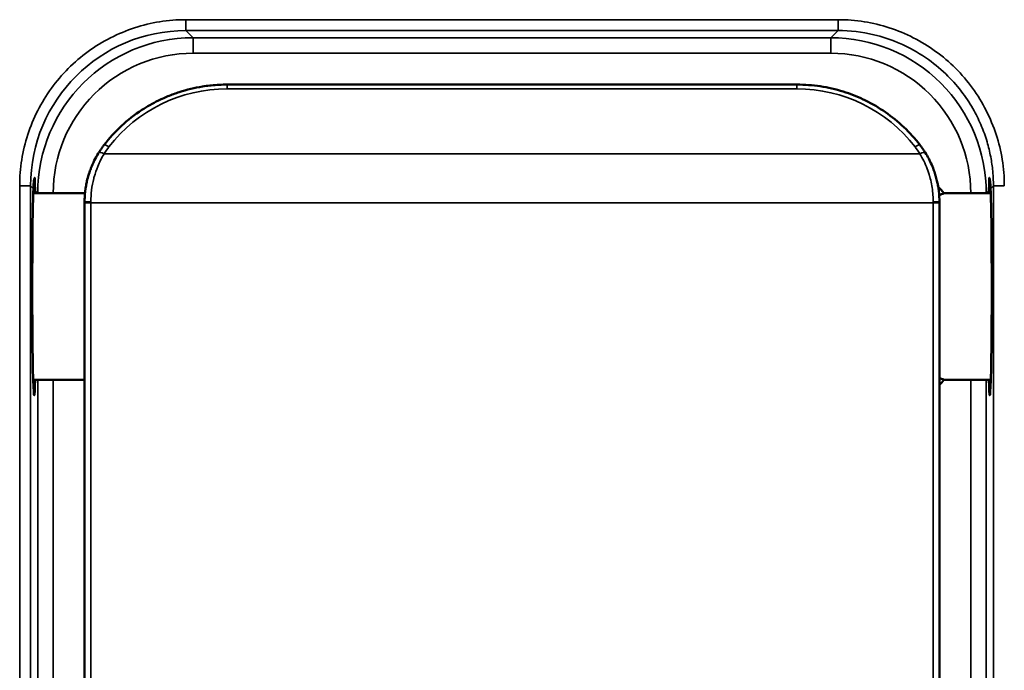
# Model space of a CAD drawing. Header units: millimetres. Extents: x 50 to 3176, y 50 to 2109.
# Tile 110 of 256: x 487 to 518, y 1123 to 1144. Entities that reach past the tile are written whole.
import ezdxf

# ---------------------------------------------------------------- set-up
doc = ezdxf.new("R2010")
doc.units = ezdxf.units.MM
doc.header["$LTSCALE"] = 10
doc.layers.add('Visible (ISO)', color=7, linetype='Continuous', lineweight=50)
doc.layers.add('Visible Narrow (ISO)', color=7, linetype='Continuous', lineweight=35)

msp = doc.modelspace()

# ---------------------------------------------------------------- linework, layer by layer
at = {"layer": 'Visible (ISO)'}
for p, q in [((513.3896, 1144.3406), (513.3896, 1144.3401)), ((513.4896, 1144.3301), (513.4896, 1144.3307)), ((493.2722, 1142.2718), (511.607, 1142.2718)), ((488.7024, 1138.7718), (487.036, 1138.7718)), ((488.6896, 1138.4947), (488.6896, 1138.4604)), ((488.6896, 1116.7718), (488.6896, 1138.4604)), ((516.1896, 1138.4604), (516.1896, 1138.4947)), ((516.1896, 1138.4604), (516.1896, 1116.7718)), ((517.8433, 1138.7718), (516.3346, 1138.7718)), ((488.6896, 1132.7718), (487.036, 1132.7718)), ((517.8433, 1132.7718), (516.3346, 1132.7718))]:
    msp.add_line(p, q, dxfattribs=at)
for centre, start, end in [((515.3651, 1138.0818), 35.43872, 48.67845), ((515.3651, 1133.4618), 313.85811, 324.56128)]:
    msp.add_arc(centre, 1.19, start, end, dxfattribs=at)
for centre, major_axis, ratio, start_param, end_param in [((491.8498, 1138.5441), (3.1489, 0.0001), 0.9548552, 2.5792091, 2.6037832), ((491.8498, 1138.5441), (3.1489, 0.0001), 0.9548552, 2.5060011, 2.5153882), ((513.029, 1138.5438), (3.1495, -0.0003), 0.9548512, 0.6142304, 0.6356471), ((513.029, 1138.5438), (3.1495, -0.0003), 0.9548512, 0.5378862, 0.5511047), ((487.0674, 1135.7718), (0, 3.5), 0.0174551, 0.4514435, 3.6826922), ((487.0674, 1135.7718), (0, 3.5), 0.0174551, 5.7420858, 5.7968428), ((517.8118, 1135.7718), (0, 3.5), 0.0174551, 2.6004931, 5.8317421), ((517.8118, 1135.7718), (0, 3.5), 0.0174551, 0.4863422, 0.5410995)]:
    msp.add_ellipse(centre, major_axis=major_axis, ratio=ratio, start_param=start_param, end_param=end_param, dxfattribs=at)
for points, knots in [([(492.4838, 1142.2092), (492.5591, 1142.2213), (492.6366, 1142.2319), (492.716, 1142.2408), (492.7325, 1142.2426), (492.7492, 1142.2444), (492.7659, 1142.2461), (492.9281, 1142.2626), (493.0979, 1142.2718), (493.2722, 1142.2718)], [0.83629257, 0.83629257, 0.83629257, 0.83629257, 0.88693799, 0.88693799, 0.88693799, 0.89749261, 0.89749261, 0.89749261, 1, 1, 1, 1]), ([(491.0634, 1141.7575), (491.0789, 1141.7651), (491.0944, 1141.7726), (491.11, 1141.7801), (491.1364, 1141.7928), (491.163, 1141.8052), (491.1897, 1141.8175), (491.3086, 1141.8719), (491.4303, 1141.922), (491.5528, 1141.9669), (491.6135, 1141.9891), (491.6744, 1142.01), (491.7352, 1142.0297)], [0.48795117, 0.48795117, 0.48795117, 0.48795117, 0.5, 0.5, 0.5, 0.52045182, 0.52045182, 0.52045182, 0.6114843, 0.6114843, 0.6114843, 0.65657017, 0.65657017, 0.65657017, 0.65657017]), ([(513.0966, 1142.0447), (513.3156, 1141.9764), (513.5325, 1141.8918), (513.7387, 1141.7946), (513.7623, 1141.7835), (513.7856, 1141.7723), (513.8088, 1141.7609)], [0.33340324, 0.33340324, 0.33340324, 0.33340324, 0.48292324, 0.48292324, 0.48292324, 0.49996352, 0.49996352, 0.49996352, 0.49996352]), ([(489.3157, 1140.329), (489.6505, 1140.7623), (490.0659, 1141.1485), (490.7016, 1141.5652), (490.8797, 1141.667), (491.0634, 1141.7575)], [0, 0, 0, 0, 0.16944511, 0.16944511, 0.23151053, 0.23151053, 0.23151053, 0.23151053]), ([(514.455, 1141.3814), (514.4551, 1141.3814), (514.4552, 1141.3813), (514.4553, 1141.3812), (514.6613, 1141.2384), (514.8598, 1141.0777), (515.0456, 1140.9017), (515.0458, 1140.9015), (515.0461, 1140.9013), (515.0463, 1140.9011)], [0.6665899, 0.6665899, 0.6665899, 0.6665899, 0.66666667, 0.66666667, 0.66666667, 0.83333333, 0.83333333, 0.83333333, 0.83352498, 0.83352498, 0.83352498, 0.83352498]), ([(489.2983, 1140.3062), (489.2905, 1140.2958), (489.2827, 1140.2854), (489.2673, 1140.2645), (489.2596, 1140.254), (489.2445, 1140.2329), (489.237, 1140.2223), (489.2221, 1140.201), (489.2147, 1140.1903), (489.2002, 1140.1688), (489.193, 1140.1581), (489.1858, 1140.1472)], [2.518451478, 2.518451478, 2.518451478, 2.518451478, 2.531193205, 2.531193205, 2.543934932, 2.543934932, 2.55667666, 2.55667666, 2.569418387, 2.569418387, 2.582160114, 2.582160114, 2.582160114, 2.582160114]), ([(515.7123, 1140.1183), (515.7054, 1140.129), (515.6984, 1140.1398), (515.6842, 1140.1612), (515.677, 1140.1718), (515.6626, 1140.1931), (515.6553, 1140.2036), (515.6406, 1140.2247), (515.6331, 1140.2352), (515.6181, 1140.256), (515.6106, 1140.2664), (515.6029, 1140.2768)], [0.548159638, 0.548159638, 0.548159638, 0.548159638, 0.560744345, 0.560744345, 0.573329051, 0.573329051, 0.585913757, 0.585913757, 0.598498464, 0.598498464, 0.61108317, 0.61108317, 0.61108317, 0.61108317]), ([(515.7339, 1140.0843), (515.7736, 1140.0207), (515.8108, 1139.9559), (515.88, 1139.8241), (515.912, 1139.7571), (515.9567, 1139.6543), (515.9713, 1139.6189), (516.0059, 1139.5299), (516.0251, 1139.4762), (516.0598, 1139.3692), (516.0755, 1139.316), (516.0897, 1139.2623)], [0.00000208, 0.00000208, 0.00000208, 0.00000208, 0.13188906, 0.13188906, 0.26425896, 0.26425896, 0.33333333, 0.33333333, 0.4372302, 0.4372302, 0.53872677, 0.53872677, 0.53872677, 0.53872677]), ([(488.7371, 1139.0265), (488.7384, 1139.0338), (488.7398, 1139.041), (488.7411, 1139.0483), (488.7551, 1139.1227), (488.7715, 1139.1949), (488.7906, 1139.2666), (488.8113, 1139.3444), (488.8352, 1139.4216), (488.863, 1139.4999), (488.8702, 1139.5201), (488.8777, 1139.5404), (488.8854, 1139.5607), (488.8882, 1139.5681), (488.891, 1139.5754), (488.8939, 1139.5827)], [0.31959862, 0.31959862, 0.31959862, 0.31959862, 0.33333333, 0.33333333, 0.33333333, 0.47412562, 0.47412562, 0.47412562, 0.62714453, 0.62714453, 0.62714453, 0.66666667, 0.66666667, 0.66666667, 0.68084134, 0.68084134, 0.68084134, 0.68084134]), ([(487.0408, 1138.9211), (487.0444, 1139.0192), (487.0513, 1139.1021), (487.0683, 1139.2415), (487.0776, 1139.2765), (487.088, 1139.266), (487.09, 1139.2195), (487.0918, 1139.061), (487.0926, 1138.9707), (487.096, 1138.866)], [0.83204829, 0.83204829, 0.83204829, 0.83204829, 0.89727568, 0.89727568, 0.98684373, 0.98684373, 1.07660028, 1.07660028, 1.14158958, 1.14158958, 1.14158958, 1.14158958]), ([(488.737, 1139.0263), (488.7475, 1139.0846), (488.7568, 1139.1266), (488.7655, 1139.1653), (488.7674, 1139.1735), (488.7682, 1139.1769), (488.7683, 1139.1773), (488.7683, 1139.1773)], [0.113325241, 0.113325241, 0.113325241, 0.113325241, 0.169680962, 0.169680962, 0.19994794, 0.19994794, 0.206014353, 0.206014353, 0.206014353, 0.206014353]), ([(488.7659, 1139.1669), (488.7667, 1139.1704), (488.7673, 1139.173), (488.7681, 1139.1763), (488.7683, 1139.1773), (488.7685, 1139.1782), (488.7685, 1139.1784), (488.7686, 1139.1786), (488.7686, 1139.1786), (488.7686, 1139.1786), (488.7686, 1139.1786), (488.7686, 1139.1787), (488.7686, 1139.1787), (488.7686, 1139.1787)], [0, 0, 0, 0, 0.012433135, 0.012433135, 0.021756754, 0.021756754, 0.023504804, 0.023504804, 0.023832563, 0.023832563, 0.023861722, 0.023861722, 0.023876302, 0.023876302, 0.023876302, 0.023876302]), ([(516.1184, 1139.1443), (516.1193, 1139.1403), (516.1203, 1139.136), (516.1286, 1139.0974), (516.1397, 1139.0448), (516.151, 1138.9753)], [0.08997057, 0.08997057, 0.08997057, 0.08997057, 0.097928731, 0.097928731, 0.156375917, 0.156375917, 0.156375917, 0.156375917]), ([(517.7832, 1138.866), (517.7845, 1138.9049), (517.7854, 1138.9416), (517.7898, 1139.1652), (517.7887, 1139.2635), (517.7964, 1139.2713), (517.8042, 1139.279), (517.8218, 1139.1973), (517.8354, 1138.9917), (517.8371, 1138.9576), (517.8385, 1138.9211)], [-0.15721837, -0.15721837, -0.15721837, -0.15721837, -0.13347721, -0.13347721, 0, 0, 0, 0.13347089, 0.13347089, 0.15728158, 0.15728158, 0.15728158, 0.15728158]), ([(516.3346, 1138.7718), (516.3346, 1138.7718), (516.2828, 1138.7489), (516.1911, 1138.716), (516.1864, 1138.7143), (516.1816, 1138.7126)], [-0.155412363, -0.155412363, -0.155412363, -0.155412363, -0.099201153, -0.099201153, -0.096353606, -0.096353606, -0.096353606, -0.096353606]), ([(516.1896, 1132.8281), (516.1916, 1132.8274), (516.1936, 1132.8267), (516.2828, 1132.7946), (516.3346, 1132.7718), (516.3346, 1132.7718)], [0.408789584, 0.408789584, 0.408789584, 0.408789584, 0.410025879, 0.410025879, 0.46623709, 0.46623709, 0.46623709, 0.46623709])]:
    msp.add_open_spline(points, degree=3, knots=knots, dxfattribs=at)
for points in [[(511.607, 1142.2718), (511.8566, 1142.2718), (512.1077, 1142.253), (512.3566, 1142.2153)], [(491.7352, 1142.0297), (491.9789, 1142.1084), (492.23, 1142.1687), (492.4838, 1142.2092)], [(512.3566, 1142.2153), (512.6073, 1142.1773), (512.8555, 1142.12), (513.0966, 1142.0447)], [(513.8088, 1141.7609), (514.0338, 1141.6506), (514.2504, 1141.5232), (514.455, 1141.3814)], [(515.0463, 1140.9011), (515.2336, 1140.7236), (515.4069, 1140.5317), (515.5635, 1140.329)], [(488.8939, 1139.5827), (488.9575, 1139.7462), (489.0354, 1139.9035), (489.1252, 1140.0514)], [(489.1252, 1140.0514), (489.1318, 1140.0624), (489.1385, 1140.0733), (489.1454, 1140.0843)], [(488.7519, 1139.1028), (488.7556, 1139.1206), (488.7588, 1139.1354), (488.7614, 1139.1472)], [(516.0897, 1139.2623), (516.1484, 1139.0406), (516.1822, 1138.8083), (516.1885, 1138.5767)], [(488.6925, 1138.626), (488.6984, 1138.7604), (488.7134, 1138.8947), (488.7371, 1139.0265)], [(488.6896, 1138.4947), (488.6896, 1138.5386), (488.6906, 1138.5824), (488.6925, 1138.626)], [(516.1885, 1138.5767), (516.1892, 1138.5494), (516.1896, 1138.5221), (516.1896, 1138.4947)]]:
    msp.add_open_spline(points, degree=3, dxfattribs=at)
at = {"layer": 'Visible Narrow (ISO)'}
for p, q in [((491.9505, 1144.3599), (512.9287, 1144.3599)), ((491.9505, 1144.0099), (491.9505, 1144.3599)), ((512.9287, 1144.3599), (512.9287, 1144.0099)), ((490.371, 1144.1216), (490.371, 1144.1216)), ((492.1803, 1143.7801), (491.9505, 1144.0099)), ((512.9287, 1144.0099), (491.9505, 1144.0099)), ((512.9287, 1144.0099), (512.6989, 1143.7801)), ((492.1803, 1143.7801), (512.6989, 1143.7801)), ((492.1803, 1143.2802), (492.1803, 1143.7801)), ((512.699, 1143.7801), (512.699, 1143.2802)), ((512.699, 1143.2802), (492.1803, 1143.2802)), ((493.2722, 1142.135), (493.2722, 1142.2718)), ((511.607, 1142.2718), (511.607, 1142.135)), ((511.607, 1142.135), (493.2722, 1142.135)), ((489.315, 1140.0415), (515.5642, 1140.0415)), ((486.6013, 1111.5329), (486.6013, 1139.0107)), ((486.6013, 1139.0107), (486.9512, 1139.0107)), ((486.9512, 1139.0107), (487.0408, 1138.9211)), ((486.9512, 1139.0107), (486.9512, 1111.5329)), ((487.096, 1138.866), (487.181, 1138.7809)), ((487.181, 1138.7718), (487.181, 1138.7809)), ((487.181, 1138.7809), (487.681, 1138.7809)), ((487.681, 1138.7809), (487.681, 1138.7718)), ((517.1982, 1138.7809), (517.6982, 1138.7809)), ((517.1983, 1138.7718), (517.1983, 1138.7809)), ((517.7832, 1138.866), (517.6982, 1138.7809)), ((517.6982, 1138.7809), (517.6982, 1138.7718)), ((517.8385, 1138.9211), (517.928, 1139.0107)), ((517.928, 1139.0107), (518.2779, 1139.0107)), ((517.928, 1113.2706), (517.928, 1139.0107)), ((488.6896, 1138.4604), (488.8896, 1138.4604)), ((488.8896, 1138.4604), (488.8896, 1138.4961)), ((488.8896, 1138.4604), (488.8896, 1116.7718)), ((515.9896, 1138.4604), (488.8896, 1138.4604)), ((515.9896, 1138.4961), (515.9896, 1138.4604)), ((515.9896, 1138.4604), (516.1896, 1138.4604)), ((515.9896, 1116.7718), (515.9896, 1138.4604)), ((487.181, 1119.7718), (487.181, 1132.7718)), ((487.681, 1132.7718), (487.681, 1122.2718)), ((517.1983, 1122.2718), (517.1983, 1132.7718)), ((517.6982, 1132.7718), (517.6982, 1119.2673))]:
    msp.add_line(p, q, dxfattribs=at)
for centre, radius, start, end in [((512.6991, 1138.781), 4.9991, 359.99892, 90.00128), ((492.18, 1138.7812), 4.499, 89.9965, 180.00351), ((512.6992, 1138.7812), 4.499, 359.99648, 90.00351)]:
    msp.add_arc(centre, radius, start, end, dxfattribs=at)
for centre, major_axis, ratio, start_param, end_param in [((491.9521, 1139.0091), (-3.5368, 3.5367), 0.9996529, 5.497936, 7.0684278), ((492.1816, 1138.7795), (3.5364, -3.5364), 0.9997567, 2.3563525, 3.9268456), ((493.274, 1137.3316), (2.1751, -4.2832), 0.9995875, 2.6719067, 3.5844284), ((511.605, 1137.3308), (2.1071, 4.318), 0.9995014, 5.8244973, 6.7369355), ((489.315, 1139.9783), (-0.1696, 0.1059), 0.2720553, 4.8806952, 6.2831464), ((491.8593, 1138.6113), (2.9574, -0.0001), 0.9486858, 2.5091148, 2.6067239), ((489.474, 1140.2067), (-0.1583, 0.1223), 0.2550524, 4.9069373, 6.2831724), ((515.4052, 1140.2067), (0.1583, 0.1223), 0.2550677, 0.0000373, 1.3762714), ((513.0158, 1138.6087), (2.9624, 0.0001), 0.9486856, 0.534948, 0.6323975), ((515.5642, 1139.9783), (0.1696, 0.106), 0.2720431, 0.0000202, 1.4024644), ((488.8896, 1138.4947), (-0.2, 0), 0.0071408, 4.712389, 6.2831024), ((515.9896, 1138.4947), (0.2, 0), 0.0071408, 0.0000829, 1.570795)]:
    msp.add_ellipse(centre, major_axis=major_axis, ratio=ratio, start_param=start_param, end_param=end_param, dxfattribs=at)
for points, knots in [([(486.6013, 1139.0107), (486.6013, 1139.5865), (486.7771, 1140.6778), (487.5488, 1142.2057), (488.75, 1143.4085), (490.2788, 1144.183), (491.3728, 1144.3599), (491.9505, 1144.3599)], [0.00000101, 0.00000101, 0.00000101, 0.00000101, 0.2, 0.4, 0.6, 0.8, 0.99999809, 0.99999809, 0.99999809, 0.99999809]), ([(512.9287, 1144.3599), (513.5046, 1144.3598), (514.5959, 1144.1841), (516.1237, 1143.4124), (517.3265, 1142.2112), (518.101, 1140.6823), (518.2779, 1139.5884), (518.2779, 1139.0107)], [0.00000074, 0.00000074, 0.00000074, 0.00000074, 0.2, 0.4, 0.6, 0.8, 0.99999793, 0.99999793, 0.99999793, 0.99999793]), ([(512.9287, 1144.0099), (513.3155, 1144.0099), (513.7034, 1143.9647), (514.0804, 1143.8755), (514.341, 1143.8139), (514.5964, 1143.7313), (514.8437, 1143.6288), (514.9132, 1143.5999), (514.982, 1143.5696), (515.0501, 1143.5376), (515.3268, 1143.408), (515.5914, 1143.253), (515.8396, 1143.0753), (516.0623, 1142.9158), (516.2719, 1142.738), (516.4654, 1142.5443), (516.6388, 1142.3708), (516.7994, 1142.1844), (516.9454, 1141.9874), (517.0775, 1141.8091), (517.1977, 1141.622), (517.305, 1141.4278), (517.3954, 1141.2641), (517.4766, 1141.0953), (517.5481, 1140.9225), (517.5533, 1140.9098), (517.5586, 1140.8971), (517.5637, 1140.8843), (517.6319, 1140.7156), (517.6909, 1140.5431), (517.7403, 1140.3679), (517.7853, 1140.2084), (517.8223, 1140.0466), (517.8512, 1139.8835), (517.8778, 1139.7339), (517.8974, 1139.5831), (517.9102, 1139.4318), (517.9221, 1139.2917), (517.928, 1139.1512), (517.928, 1139.0107)], [0, 0, 0, 0, 0.14783736, 0.14783736, 0.14783736, 0.25, 0.25, 0.25, 0.27871976, 0.27871976, 0.27871976, 0.39534494, 0.39534494, 0.39534494, 0.5, 0.5, 0.5, 0.5937359, 0.5937359, 0.5937359, 0.67852927, 0.67852927, 0.67852927, 0.75, 0.75, 0.75, 0.7552614, 0.7552614, 0.7552614, 0.82484666, 0.82484666, 0.82484666, 0.88820135, 0.88820135, 0.88820135, 0.94626774, 0.94626774, 0.94626774, 0.99999998, 0.99999998, 0.99999998, 0.99999998]), ([(488.8896, 1138.4961), (488.8896, 1138.6226), (488.8976, 1138.7492), (488.9291, 1139.0003), (488.9528, 1139.1247), (488.9891, 1139.2668), (488.9945, 1139.287), (489.0308, 1139.4179), (489.0678, 1139.5264), (489.1685, 1139.7746), (489.2371, 1139.9117), (489.315, 1140.0415)], [0, 0, 0, 0, 0.2300945, 0.2300945, 0.4614975, 0.4614975, 0.5, 0.5, 0.7122003, 0.7122003, 1, 1, 1, 1]), ([(515.5642, 1140.0415), (515.6087, 1139.9673), (515.6502, 1139.8908), (515.7273, 1139.7319), (515.7628, 1139.6494), (515.825, 1139.4851), (515.852, 1139.4034), (515.8767, 1139.3159), (515.8779, 1139.3115), (515.9005, 1139.2301), (515.9189, 1139.1519), (515.9494, 1138.9944), (515.9615, 1138.915), (515.9795, 1138.7556), (515.9853, 1138.6756), (515.9891, 1138.5623), (515.9896, 1138.5292), (515.9896, 1138.4961)], [0, 0, 0, 0, 0.164427, 0.164427, 0.3322135, 0.3322135, 0.4915159, 0.4915159, 0.5, 0.5, 0.6473335, 0.6473335, 0.793877, 0.793877, 0.9398183, 0.9398183, 1, 1, 1, 1])]:
    msp.add_open_spline(points, degree=3, knots=knots, dxfattribs=at)

doc.saveas('drawing.dxf')
